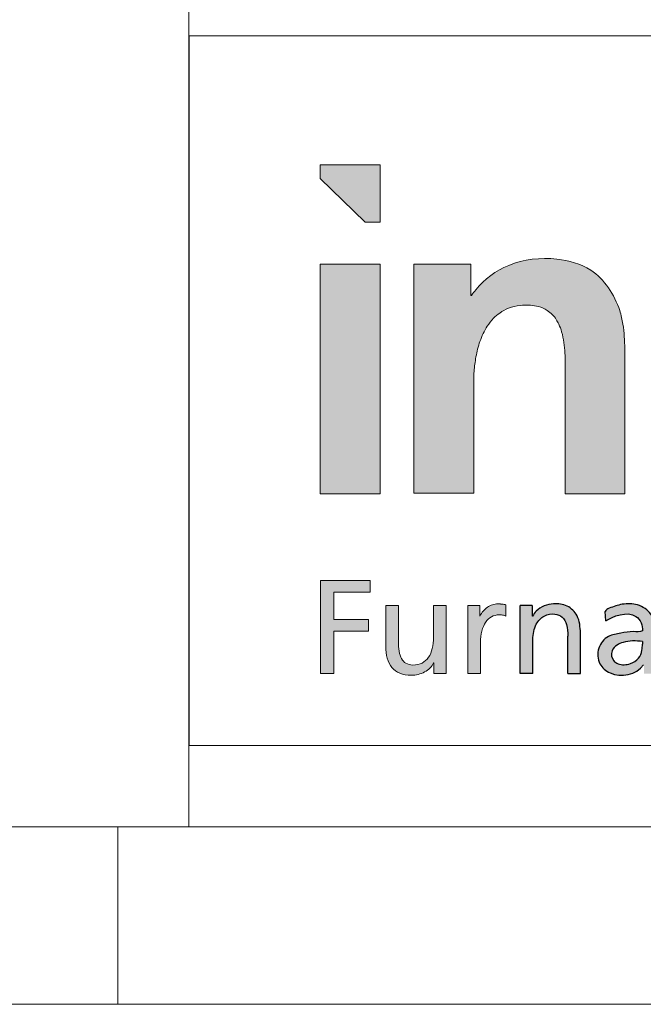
# Model space of a CAD drawing. Header units: millimetres. Extents: x 0 to 594, y 0 to 424.
# Tile 2 of 13: x 398 to 416, y 0 to 29. Entities that reach past the tile are written whole.
import ezdxf

# ---------------------------------------------------------------- set-up
doc = ezdxf.new("R2010")
doc.units = ezdxf.units.MM
doc.header["$LTSCALE"] = 0.25
doc.layers.add('FORMAT', color=7, linetype='Continuous')

# ---------------------------------------------------------------- blocks, each defined once
blk = doc.blocks.new('cajetin')
at = {"color": 7, "linetype": 'Continuous', "lineweight": 18}
for p, q in [((853.5, 7.5), (7.5, 7.5)), ((580.5, 7.5), (580.5, 0)), ((861, 0), (0, 0))]:
    blk.add_line(p, q, dxfattribs=at)
blk = doc.blocks.new('LOGO_sombreado')
at = {"linetype": 'Continuous'}
for points in [[(5.379, 14.745), (5.379, 16.368), (3.691, 16.368), (3.691, 15.977), (4.956, 14.745)], [(5.379, 13.567), (3.691, 13.567), (3.691, 7.09), (5.379, 7.09)], [(4.078, 4.32), (5.1, 4.32), (5.1, 4.651), (3.702, 4.651), (3.702, 2.023), (4.078, 2.023), (4.078, 3.22), (5.054, 3.22), (5.054, 3.551), (4.078, 3.551)], [(4.078, 4.32), (5.1, 4.32), (5.1, 4.651), (3.702, 4.651), (3.702, 2.023), (4.078, 2.023), (4.078, 3.22), (5.054, 3.22), (5.054, 3.551), (4.078, 3.551)]]:
    blk.add_hatch(color=7, dxfattribs=at).paths.add_polyline_path(points, flags=0)
h = blk.add_hatch(color=7, dxfattribs=at)
edge = h.paths.add_edge_path(flags=0)
edge.add_line((6.332, 7.108), (8.019, 7.108))
edge.add_line((8.019, 7.108), (8.019, 10.269))
edge.add_spline(control_points=[(8.019, 10.269), (8.019, 10.295), (8.02, 10.385), (8.031, 10.613), (8.076, 10.964), (8.182, 11.4), (8.354, 11.77), (8.558, 12.031), (8.76, 12.206), (9.011, 12.341), (9.31, 12.411), (9.596, 12.416), (9.859, 12.375), (10.128, 12.261), (10.314, 12.067), (10.432, 11.851), (10.51, 11.636), (10.565, 11.361), (10.591, 11.074), (10.599, 10.796), (10.599, 10.621), (10.599, 10.529)], knot_values=[0, 0, 0, 0, 0.014108, 0.050137, 0.12665, 0.210017, 0.297932, 0.350316, 0.392835, 0.445136, 0.506872, 0.560743, 0.603219, 0.653697, 0.720022, 0.747327, 0.789984, 0.846083, 0.902618, 0.949361, 1, 1, 1, 1], weights=[1, 1, 1, 1, 1, 1, 1, 1, 1, 1, 1, 1, 1, 1, 1, 1, 1, 1, 1, 1, 1, 1], degree=3, periodic=0)
edge.add_line((10.599, 10.529), (10.599, 7.09))
edge.add_line((10.599, 7.09), (12.28, 7.09))
edge.add_line((12.28, 7.09), (12.28, 11.178))
edge.add_spline(control_points=[(12.28, 11.178), (12.27, 11.411), (12.255, 11.775), (12.069, 12.584), (11.505, 13.452), (10.243, 13.792), (9.032, 13.667), (8.263, 13.102), (7.995, 12.74), (7.955, 12.686)], knot_values=[4, 4, 4, 4, 4.111727, 4.175295, 4.401008, 4.562165, 4.782362, 4.967907, 5, 5, 5, 5], weights=[1, 1, 1, 1, 1, 1, 1, 1, 1, 1], degree=3, periodic=0)
edge.add_line((7.955, 12.686), (7.933, 12.686))
edge.add_line((7.933, 12.686), (7.933, 13.567))
edge.add_line((7.933, 13.567), (6.332, 13.567))
edge.add_line((6.332, 13.567), (6.332, 7.108))
h = blk.add_hatch(color=7, dxfattribs=at)
edge = h.paths.add_edge_path(flags=0)
edge.add_spline(control_points=[(5.713, 2.196), (5.772, 2.125), (5.847, 2.071), (5.937, 2.034)], knot_values=[55, 55, 55, 55, 56, 56, 56, 56], weights=[1, 1, 1, 1], degree=3, periodic=0)
edge.add_spline(control_points=[(5.937, 2.034), (6.028, 1.997), (6.135, 1.977), (6.259, 1.977)], knot_values=[56, 56, 56, 56, 57, 57, 57, 57], weights=[1, 1, 1, 1], degree=3, periodic=0)
edge.add_arc((6.259, 2.796), 0.818, 269.9868, 283.8904)
edge.add_spline(control_points=[(6.456, 2.001), (6.519, 2.017), (6.58, 2.04), (6.635, 2.071)], knot_values=[0, 0, 0, 0, 1, 1, 1, 1], weights=[1, 1, 1, 1], degree=3, periodic=0)
edge.add_spline(control_points=[(6.635, 2.071), (6.69, 2.101), (6.741, 2.137), (6.784, 2.181)], knot_values=[1, 1, 1, 1, 2, 2, 2, 2], weights=[1, 1, 1, 1], degree=3, periodic=0)
edge.add_spline(control_points=[(6.784, 2.181), (6.827, 2.224), (6.863, 2.273), (6.889, 2.328)], knot_values=[2, 2, 2, 2, 3, 3, 3, 3], weights=[1, 1, 1, 1], degree=3, periodic=0)
edge.add_line((6.889, 2.328), (6.896, 2.328))
edge.add_line((6.896, 2.328), (6.896, 2.023))
edge.add_line((6.896, 2.023), (7.067, 2.023))
edge.add_line((7.067, 2.023), (7.238, 2.023))
edge.add_line((7.238, 2.023), (7.238, 2.263))
edge.add_line((7.238, 2.263), (7.238, 3.943))
edge.add_line((7.238, 3.943), (6.885, 3.943))
edge.add_line((6.885, 3.943), (6.885, 3.721))
edge.add_spline(control_points=[(6.885, 3.721), (6.885, 3.647), (6.885, 3.573), (6.885, 3.499), (6.885, 3.35), (6.885, 3.202), (6.885, 3.054), (6.885, 2.937), (6.873, 2.829), (6.85, 2.734)], knot_values=[30, 30, 30, 30, 31, 31, 31, 33, 33, 33, 34, 34, 34, 34], weights=[1, 1, 1, 1, 1, 1, 1, 1, 1, 1], degree=3, periodic=0)
edge.add_spline(control_points=[(6.85, 2.734), (6.827, 2.637), (6.792, 2.553), (6.696, 2.414), (6.636, 2.359), (6.562, 2.321)], knot_values=[34, 34, 34, 34, 35, 35, 36, 36, 36, 36], weights=[1, 1, 1, 1, 1, 1], degree=3, periodic=0)
edge.add_spline(control_points=[(6.562, 2.321), (6.489, 2.284), (6.402, 2.263), (6.301, 2.263)], knot_values=[36, 36, 36, 36, 37, 37, 37, 37], weights=[1, 1, 1, 1], degree=3, periodic=0)
edge.add_spline(control_points=[(6.301, 2.263), (6.224, 2.268), (6.16, 2.285), (6.107, 2.315)], knot_values=[37, 37, 37, 37, 38, 38, 38, 38], weights=[1, 1, 1, 1], degree=3, periodic=0)
edge.add_spline(control_points=[(6.107, 2.315), (6.054, 2.345), (6.013, 2.388), (5.982, 2.445)], knot_values=[38, 38, 38, 38, 39, 39, 39, 39], weights=[1, 1, 1, 1], degree=3, periodic=0)
edge.add_spline(control_points=[(5.982, 2.445), (5.95, 2.501), (5.928, 2.571), (5.914, 2.655)], knot_values=[39, 39, 39, 39, 40, 40, 40, 40], weights=[1, 1, 1, 1], degree=3, periodic=0)
edge.add_spline(control_points=[(5.914, 2.655), (5.9, 2.739), (5.894, 2.837), (5.894, 2.949), (5.894, 3.115), (5.894, 3.28), (5.894, 3.446), (5.894, 3.529), (5.894, 3.612), (5.894, 3.695), (5.894, 3.777), (5.894, 3.86), (5.894, 3.943)], knot_values=[40, 40, 40, 40, 41, 41, 41, 43, 43, 43, 44, 44, 44, 45, 45, 45, 45], weights=[1, 1, 1, 1, 1, 1, 1, 1, 1, 1, 1, 1, 1], degree=3, periodic=0)
edge.add_line((5.894, 3.943), (5.54, 3.943))
edge.add_spline(control_points=[(5.54, 3.943), (5.54, 3.848), (5.54, 3.753), (5.54, 3.658), (5.54, 3.563), (5.54, 3.468), (5.54, 3.372), (5.54, 3.182), (5.54, 2.992), (5.54, 2.802), (5.54, 2.673), (5.554, 2.557), (5.583, 2.455)], knot_values=[49, 49, 49, 49, 50, 50, 50, 51, 51, 51, 53, 53, 53, 54, 54, 54, 54], weights=[1, 1, 1, 1, 1, 1, 1, 1, 1, 1, 1, 1, 1], degree=3, periodic=0)
edge.add_spline(control_points=[(5.583, 2.455), (5.611, 2.354), (5.655, 2.267), (5.713, 2.196)], knot_values=[54, 54, 54, 54, 55, 55, 55, 55], weights=[1, 1, 1, 1], degree=3, periodic=0)
h = blk.add_hatch(color=7, dxfattribs=at)
edge = h.paths.add_edge_path(flags=0)
edge.add_line((8.928, 3.962), (8.875, 3.972))
edge.add_spline(control_points=[(8.875, 3.972), (8.858, 3.975), (8.841, 3.978), (8.823, 3.98)], knot_values=[22.132418, 22.132418, 22.132418, 22.132418, 23.132418, 23.132418, 23.132418, 23.132418], weights=[1, 1, 1, 1], degree=3, periodic=0)
edge.add_arc((8.709, 3.1), 0.888, 82.6219, 86.3614)
edge.add_spline(control_points=[(8.765, 3.986), (8.745, 3.987), (8.722, 3.988), (8.695, 3.988), (8.644, 3.988), (8.593, 3.979), (8.544, 3.963)], knot_values=[0.065266, 0.065266, 0.065266, 0.065266, 1.065266, 1.065266, 1.065266, 2.065266, 2.065266, 2.065266, 2.065266], weights=[1, 1, 1, 1, 1, 1, 1], degree=3, periodic=0)
edge.add_spline(control_points=[(8.544, 3.963), (8.495, 3.946), (8.448, 3.922), (8.404, 3.892)], knot_values=[2.065266, 2.065266, 2.065266, 2.065266, 3.065266, 3.065266, 3.065266, 3.065266], weights=[1, 1, 1, 1], degree=3, periodic=0)
edge.add_spline(control_points=[(8.404, 3.892), (8.36, 3.861), (8.319, 3.825), (8.283, 3.783)], knot_values=[3.065266, 3.065266, 3.065266, 3.065266, 4.065266, 4.065266, 4.065266, 4.065266], weights=[1, 1, 1, 1], degree=3, periodic=0)
edge.add_spline(control_points=[(8.283, 3.783), (8.248, 3.742), (8.218, 3.695), (8.194, 3.646)], knot_values=[4.065266, 4.065266, 4.065266, 4.065266, 5.065266, 5.065266, 5.065266, 5.065266], weights=[1, 1, 1, 1], degree=3, periodic=0)
edge.add_line((8.194, 3.646), (8.187, 3.646))
edge.add_line((8.187, 3.646), (8.187, 3.943))
edge.add_line((8.187, 3.943), (8.021, 3.943))
edge.add_line((8.021, 3.943), (7.856, 3.943))
edge.add_line((7.856, 3.943), (7.856, 3.703))
edge.add_line((7.856, 3.703), (7.856, 2.023))
edge.add_line((7.856, 2.023), (8.209, 2.023))
edge.add_spline(control_points=[(8.209, 2.023), (8.209, 2.314), (8.209, 2.605), (8.209, 2.896), (8.209, 3.017), (8.222, 3.126), (8.247, 3.222)], knot_values=[12.065266, 12.065266, 12.065266, 12.065266, 13.065266, 13.065266, 13.065266, 14.065266, 14.065266, 14.065266, 14.065266], weights=[1, 1, 1, 1, 1, 1, 1], degree=3, periodic=0)
edge.add_spline(control_points=[(8.247, 3.222), (8.271, 3.318), (8.307, 3.401), (8.352, 3.469)], knot_values=[14.065266, 14.065266, 14.065266, 14.065266, 15.065266, 15.065266, 15.065266, 15.065266], weights=[1, 1, 1, 1], degree=3, periodic=0)
edge.add_spline(control_points=[(8.352, 3.469), (8.398, 3.537), (8.454, 3.589), (8.518, 3.625)], knot_values=[15.065266, 15.065266, 15.065266, 15.065266, 16.065266, 16.065266, 16.065266, 16.065266], weights=[1, 1, 1, 1], degree=3, periodic=0)
edge.add_spline(control_points=[(8.518, 3.625), (8.582, 3.661), (8.654, 3.68), (8.733, 3.68)], knot_values=[16.065266, 16.065266, 16.065266, 16.065266, 17.065266, 17.065266, 17.065266, 17.065266], weights=[1, 1, 1, 1], degree=3, periodic=0)
edge.add_arc((8.733, 2.982), 0.698, 86.1548, 90.0023, ccw=False)
edge.add_spline(control_points=[(8.78, 3.678), (8.796, 3.677), (8.813, 3.675), (8.829, 3.673)], knot_values=[17.132418, 17.132418, 17.132418, 17.132418, 18.132418, 18.132418, 18.132418, 18.132418], weights=[1, 1, 1, 1], degree=3, periodic=0)
edge.add_spline(control_points=[(8.829, 3.673), (8.846, 3.67), (8.863, 3.667), (8.879, 3.662)], knot_values=[18.132418, 18.132418, 18.132418, 18.132418, 19.132418, 19.132418, 19.132418, 19.132418], weights=[1, 1, 1, 1], degree=3, periodic=0)
edge.add_spline(control_points=[(8.879, 3.662), (8.896, 3.658), (8.912, 3.652), (8.928, 3.646)], knot_values=[19.132418, 19.132418, 19.132418, 19.132418, 20.132418, 20.132418, 20.132418, 20.132418], weights=[1, 1, 1, 1], degree=3, periodic=0)
edge.add_line((8.928, 3.646), (8.928, 3.962))
h = blk.add_hatch(color=7, dxfattribs=at)
edge = h.paths.add_edge_path(flags=0)
edge.add_line((9.328, 2.026), (9.328, 3.946))
edge.add_line((9.328, 3.946), (9.67, 3.946))
edge.add_line((9.67, 3.946), (9.67, 3.641))
edge.add_line((9.67, 3.641), (9.678, 3.641))
edge.add_spline(control_points=[(9.678, 3.641), (9.704, 3.696), (9.793, 3.817), (10, 3.948), (10.305, 4.01), (10.669, 3.967), (10.997, 3.643), (11.021, 3.332), (11.026, 3.17)], knot_values=[0, 0, 0, 0, 0.090993, 0.223661, 0.358303, 0.55535, 0.750586, 1, 1, 1, 1], weights=[1, 1, 1, 1, 1, 1, 1, 1, 1], degree=3, periodic=0)
edge.add_line((11.026, 3.17), (11.026, 2.026))
edge.add_line((11.026, 2.026), (10.672, 2.026))
edge.add_line((10.672, 2.026), (10.672, 3.075))
edge.add_spline(control_points=[(10.672, 3.075), (10.669, 3.188), (10.66, 3.379), (10.536, 3.635), (10.28, 3.729), (9.984, 3.677), (9.726, 3.396), (9.691, 3.133), (9.683, 2.986)], knot_values=[0, 0, 0, 0, 0.181683, 0.307789, 0.426651, 0.591078, 0.760733, 1, 1, 1, 1], weights=[1, 1, 1, 1, 1, 1, 1, 1, 1], degree=3, periodic=0)
edge.add_line((9.683, 2.986), (9.681, 2.026))
edge.add_line((9.681, 2.026), (9.328, 2.026))
h = blk.add_hatch(color=7, dxfattribs=at)
edge = h.paths.add_edge_path(flags=0)
edge.add_spline(control_points=[(12.776, 3.232), (12.697, 3.183), (12.484, 3.232), (12.167, 3.156), (11.773, 3.111), (11.49, 2.752), (11.514, 2.287), (12.023, 1.86), (12.597, 1.99), (12.807, 2.27)], knot_values=[0, 0, 0, 0, 0.079966, 0.190057, 0.300094, 0.432511, 0.566689, 0.684622, 1, 1, 1, 1], weights=[1, 1, 1, 1, 1, 1, 1, 1, 1, 1], degree=3, periodic=0)
edge.add_spline(control_points=[(12.807, 2.27), (12.817, 2.296), (12.814, 2.27)], knot_values=[0, 0, 0, 1, 1, 1], weights=[1, 1, 1], degree=2, periodic=0)
edge.add_line((12.814, 2.27), (12.814, 2.023))
edge.add_line((12.814, 2.023), (13.139, 2.023))
edge.add_line((13.139, 2.023), (13.128, 3.106))
edge.add_spline(control_points=[(13.128, 3.106), (13.12, 3.292), (13.119, 3.706), (12.65, 4), (12.214, 4.002), (11.911, 3.898), (11.743, 3.828), (11.727, 3.77)], knot_values=[0, 0, 0, 0, 0.300445, 0.525135, 0.737289, 0.925487, 1, 1, 1, 1], weights=[1, 1, 1, 1, 1, 1, 1, 1], degree=3, periodic=0)
edge.add_line((11.727, 3.77), (11.744, 3.507))
edge.add_spline(control_points=[(11.744, 3.507), (11.927, 3.643), (12.567, 3.881), (12.789, 3.381), (12.776, 3.232)], knot_values=[0, 0, 0, 0, 0.658996, 1, 1, 1, 1], weights=[1, 1, 1, 1, 1], degree=3, periodic=0)
edge = h.paths.add_edge_path(flags=0)
edge.add_spline(control_points=[(12.776, 2.849), (12.772, 2.793), (12.762, 2.658), (12.682, 2.43), (12.419, 2.275), (12.142, 2.255), (11.913, 2.398), (11.87, 2.662), (12.044, 2.834), (12.252, 2.921), (12.499, 2.953), (12.683, 2.938), (12.776, 2.931)], knot_values=[0, 0, 0, 0, 0.068904, 0.168815, 0.283862, 0.42722, 0.488917, 0.605379, 0.695962, 0.771545, 0.884045, 1, 1, 1, 1], weights=[1, 1, 1, 1, 1, 1, 1, 1, 1, 1, 1, 1, 1], degree=3, periodic=0)
edge.add_line((12.776, 2.931), (12.776, 2.849))
at = {"color": 7, "linetype": 'Continuous', "lineweight": 18}
for p, q in [((0, 20), (0, 0)), ((0, 20), (72.5, 20)), ((3.691, 16.368), (3.691, 15.977)), ((5.379, 16.368), (3.691, 16.368)), ((5.379, 16.368), (5.379, 14.745)), ((3.691, 15.977), (4.956, 14.745)), ((4.956, 14.745), (5.379, 14.745)), ((3.691, 7.09), (3.691, 13.567)), ((3.691, 13.567), (5.379, 13.567)), ((5.379, 13.567), (5.379, 7.09)), ((5.379, 7.09), (3.691, 7.09)), ((3.702, 2.023), (3.702, 4.651)), ((3.702, 4.651), (5.1, 4.651)), ((3.702, 2.023), (3.702, 4.651)), ((5.1, 4.651), (5.1, 4.32)), ((4.078, 4.32), (4.078, 3.551)), ((5.1, 4.32), (4.078, 4.32)), ((4.078, 3.551), (5.054, 3.551)), ((5.054, 3.551), (5.054, 3.22)), ((5.054, 3.22), (4.078, 3.22)), ((4.078, 3.22), (4.078, 2.023)), ((4.078, 2.023), (3.702, 2.023)), ((0, 0), (72.5, 0))]:
    blk.add_line(p, q, dxfattribs=at)
blk.add_arc((6.259, 2.796), 0.818, 269.9868, 283.8904, dxfattribs=at)
at = {"color": 8, "linetype": 'Continuous', "lineweight": 0}
for points, knots in [([(12.28, 11.178), (12.27, 11.411), (12.255, 11.775), (12.069, 12.584), (11.505, 13.452), (10.243, 13.792), (9.032, 13.667), (8.263, 13.102), (7.995, 12.74), (7.955, 12.686)], [4, 4, 4, 4, 4.111727, 4.175295, 4.401008, 4.562165, 4.782362, 4.967907, 5, 5, 5, 5]), ([(8.019, 10.269), (8.019, 10.295), (8.02, 10.385), (8.031, 10.613), (8.076, 10.964), (8.182, 11.4), (8.354, 11.77), (8.558, 12.031), (8.76, 12.206), (9.011, 12.341), (9.31, 12.411), (9.596, 12.416), (9.859, 12.375), (10.128, 12.261), (10.314, 12.067), (10.432, 11.851), (10.51, 11.636), (10.565, 11.361), (10.591, 11.074), (10.599, 10.796), (10.599, 10.621), (10.599, 10.529)], [0, 0, 0, 0, 0.014108, 0.050137, 0.12665, 0.210017, 0.297932, 0.350316, 0.392835, 0.445136, 0.506872, 0.560743, 0.603219, 0.653697, 0.720022, 0.747327, 0.789984, 0.846083, 0.902618, 0.949361, 1, 1, 1, 1]), ([(5.894, 3.943), (5.864, 3.943), (5.835, 3.943), (5.805, 3.943), (5.746, 3.943), (5.688, 3.943), (5.629, 3.943), (5.599, 3.943), (5.57, 3.943), (5.54, 3.943)], [45, 45, 45, 45, 46, 46, 46, 48, 48, 48, 49, 49, 49, 49]), ([(5.54, 3.943), (5.54, 3.848), (5.54, 3.753), (5.54, 3.658), (5.54, 3.563), (5.54, 3.468), (5.54, 3.372), (5.54, 3.182), (5.54, 2.992), (5.54, 2.802), (5.54, 2.673), (5.554, 2.557), (5.583, 2.455)], [49, 49, 49, 49, 50, 50, 50, 51, 51, 51, 53, 53, 53, 54, 54, 54, 54]), ([(5.914, 2.655), (5.9, 2.739), (5.894, 2.837), (5.894, 2.949), (5.894, 3.115), (5.894, 3.28), (5.894, 3.446), (5.894, 3.529), (5.894, 3.612), (5.894, 3.695), (5.894, 3.777), (5.894, 3.86), (5.894, 3.943)], [40, 40, 40, 40, 41, 41, 41, 43, 43, 43, 44, 44, 44, 45, 45, 45, 45]), ([(7.238, 3.943), (7.209, 3.943), (7.179, 3.943), (7.15, 3.943), (7.091, 3.943), (7.032, 3.943), (6.973, 3.943), (6.944, 3.943), (6.914, 3.943), (6.885, 3.943)], [25, 25, 25, 25, 26, 26, 26, 28, 28, 28, 29, 29, 29, 29]), ([(7.238, 2.263), (7.238, 2.318), (7.238, 2.373), (7.238, 2.428), (7.238, 2.533), (7.238, 2.638), (7.238, 2.743), (7.238, 2.823), (7.238, 2.903), (7.238, 2.983), (7.238, 3.143), (7.238, 3.303), (7.238, 3.463), (7.238, 3.623), (7.238, 3.783), (7.238, 3.943)], [20, 20, 20, 20, 21, 21, 21, 22, 22, 22, 23, 23, 23, 24, 24, 24, 25, 25, 25, 25]), ([(8.765, 3.986), (8.745, 3.987), (8.722, 3.988), (8.695, 3.988), (8.644, 3.988), (8.593, 3.979), (8.544, 3.963)], [0.065266, 0.065266, 0.065266, 0.065266, 1.065266, 1.065266, 1.065266, 2.065266, 2.065266, 2.065266, 2.065266]), ([(6.885, 3.721), (6.885, 3.647), (6.885, 3.573), (6.885, 3.499), (6.885, 3.35), (6.885, 3.202), (6.885, 3.054), (6.885, 2.937), (6.873, 2.829), (6.85, 2.734)], [30, 30, 30, 30, 31, 31, 31, 33, 33, 33, 34, 34, 34, 34]), ([(8.209, 2.023), (8.209, 2.314), (8.209, 2.605), (8.209, 2.896), (8.209, 3.017), (8.222, 3.126), (8.247, 3.222)], [12.065266, 12.065266, 12.065266, 12.065266, 13.065266, 13.065266, 13.065266, 14.065266, 14.065266, 14.065266, 14.065266]), ([(6.85, 2.734), (6.827, 2.637), (6.792, 2.553), (6.696, 2.414), (6.636, 2.359), (6.562, 2.321)], [34, 34, 34, 34, 35, 35, 36, 36, 36, 36]), ([(6.889, 2.328), (6.89, 2.328), (6.892, 2.328), (6.893, 2.328), (6.894, 2.328), (6.894, 2.328), (6.894, 2.328), (6.894, 2.328), (6.895, 2.328), (6.895, 2.328), (6.895, 2.328), (6.895, 2.328), (6.895, 2.328), (6.896, 2.328), (6.896, 2.328), (6.896, 2.328)], [3, 3, 3, 3, 4, 4, 4, 5, 5, 5, 6, 6, 6, 7, 7, 7, 8, 8, 8, 8]), ([(6.896, 2.328), (6.896, 2.302), (6.896, 2.277), (6.896, 2.251), (6.896, 2.226), (6.896, 2.201), (6.896, 2.175), (6.896, 2.15), (6.896, 2.124), (6.896, 2.099), (6.896, 2.095), (6.896, 2.091), (6.896, 2.087), (6.896, 2.078), (6.896, 2.07), (6.896, 2.061), (6.896, 2.056), (6.896, 2.051), (6.896, 2.047), (6.896, 2.043), (6.896, 2.039), (6.896, 2.035), (6.896, 2.031), (6.896, 2.027), (6.896, 2.023)], [8, 8, 8, 8, 9, 9, 9, 10, 10, 10, 12, 12, 12, 13, 13, 13, 14, 14, 14, 15, 15, 15, 16, 16, 16, 17, 17, 17, 17])]:
    blk.add_open_spline(points, degree=3, knots=knots, dxfattribs=at)
for points in [[(7.933, 13.567), (7.399, 13.567), (6.865, 13.567), (6.332, 13.567)], [(6.332, 13.567), (6.332, 11.414), (6.332, 9.261), (6.332, 7.108)], [(7.933, 12.686), (7.933, 12.98), (7.933, 13.273), (7.933, 13.567)], [(7.955, 12.686), (7.948, 12.686), (7.94, 12.686), (7.933, 12.686)], [(12.28, 7.09), (12.28, 8.453), (12.28, 9.815), (12.28, 11.178)], [(8.019, 7.108), (8.019, 8.161), (8.019, 9.215), (8.019, 10.269)], [(10.599, 10.529), (10.599, 9.383), (10.599, 8.236), (10.599, 7.09)], [(6.332, 7.108), (6.894, 7.108), (7.457, 7.108), (8.019, 7.108)], [(10.599, 7.09), (11.16, 7.09), (11.72, 7.09), (12.28, 7.09)], [(6.885, 3.943), (6.885, 3.869), (6.885, 3.795), (6.885, 3.721)], [(8.021, 3.943), (7.966, 3.943), (7.911, 3.943), (7.856, 3.943)], [(7.856, 3.943), (7.856, 3.863), (7.856, 3.783), (7.856, 3.703)], [(8.187, 3.943), (8.132, 3.943), (8.077, 3.943), (8.021, 3.943)], [(8.187, 3.646), (8.187, 3.745), (8.187, 3.844), (8.187, 3.943)], [(8.404, 3.892), (8.36, 3.861), (8.319, 3.825), (8.283, 3.783)], [(8.544, 3.963), (8.495, 3.946), (8.448, 3.922), (8.404, 3.892)], [(8.875, 3.972), (8.858, 3.975), (8.841, 3.978), (8.823, 3.98)], [(8.928, 3.962), (8.911, 3.965), (8.893, 3.969), (8.875, 3.972)], [(8.928, 3.646), (8.928, 3.751), (8.928, 3.856), (8.928, 3.962)], [(7.856, 3.703), (7.856, 3.143), (7.856, 2.583), (7.856, 2.023)], [(8.194, 3.646), (8.192, 3.646), (8.189, 3.646), (8.187, 3.646)], [(8.283, 3.783), (8.248, 3.742), (8.218, 3.695), (8.194, 3.646)], [(8.352, 3.469), (8.398, 3.537), (8.454, 3.589), (8.518, 3.625)], [(8.518, 3.625), (8.582, 3.661), (8.654, 3.68), (8.733, 3.68)], [(8.78, 3.678), (8.796, 3.677), (8.813, 3.675), (8.829, 3.673)], [(8.829, 3.673), (8.846, 3.67), (8.863, 3.667), (8.879, 3.662)], [(8.879, 3.662), (8.896, 3.658), (8.912, 3.652), (8.928, 3.646)], [(8.247, 3.222), (8.271, 3.318), (8.307, 3.401), (8.352, 3.469)], [(5.982, 2.445), (5.95, 2.501), (5.928, 2.571), (5.914, 2.655)], [(5.583, 2.455), (5.611, 2.354), (5.655, 2.267), (5.713, 2.196)], [(6.107, 2.315), (6.054, 2.345), (6.013, 2.388), (5.982, 2.445)], [(6.301, 2.263), (6.224, 2.268), (6.16, 2.285), (6.107, 2.315)], [(6.562, 2.321), (6.489, 2.284), (6.402, 2.263), (6.301, 2.263)], [(6.784, 2.181), (6.827, 2.224), (6.863, 2.273), (6.889, 2.328)], [(7.238, 2.023), (7.238, 2.103), (7.238, 2.183), (7.238, 2.263)], [(5.713, 2.196), (5.772, 2.125), (5.847, 2.071), (5.937, 2.034)], [(5.937, 2.034), (6.028, 1.997), (6.135, 1.977), (6.259, 1.977)], [(6.456, 2.001), (6.519, 2.017), (6.58, 2.04), (6.635, 2.071)], [(6.635, 2.071), (6.69, 2.101), (6.741, 2.137), (6.784, 2.181)], [(6.896, 2.023), (6.953, 2.023), (7.01, 2.023), (7.067, 2.023)], [(7.067, 2.023), (7.124, 2.023), (7.181, 2.023), (7.238, 2.023)], [(7.856, 2.023), (7.974, 2.023), (8.092, 2.023), (8.209, 2.023)]]:
    blk.add_open_spline(points, degree=3, dxfattribs=at)
for points, weights in [([(8.823, 3.98), (8.804, 3.983), (8.785, 3.985), (8.765, 3.986)], [1, 0.999645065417, 0.999645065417, 1]), ([(8.733, 3.68), (8.749, 3.68), (8.764, 3.679), (8.78, 3.678)], [1, 0.99962425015, 0.99962425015, 1])]:
    blk.add_rational_spline(points, weights, degree=3, dxfattribs=at)
at = {"layer": 'FORMAT', "color": 7}
for p, q in [((9.67, 3.946), (9.328, 3.946)), ((9.328, 2.026), (9.328, 3.946)), ((9.67, 3.946), (9.67, 3.641)), ((9.678, 3.641), (9.67, 3.641)), ((11.744, 3.507), (11.727, 3.77)), ((10.672, 2.026), (10.672, 3.075)), ((11.026, 2.026), (11.026, 3.17)), ((9.681, 2.026), (9.683, 2.986)), ((12.776, 2.931), (12.776, 2.849)), ((9.681, 2.026), (9.328, 2.026)), ((10.672, 2.026), (11.026, 2.026))]:
    blk.add_line(p, q, dxfattribs=at)
for points, knots in [([(11.026, 3.17), (11.021, 3.332), (10.997, 3.643), (10.669, 3.967), (10.305, 4.01), (10, 3.948), (9.793, 3.817), (9.704, 3.696), (9.678, 3.641)], [0, 0, 0, 0, 0.249414, 0.44465, 0.641697, 0.776339, 0.909007, 1, 1, 1, 1]), ([(13.128, 3.106), (13.12, 3.292), (13.119, 3.706), (12.65, 4), (12.214, 4.002), (11.911, 3.898), (11.743, 3.828), (11.727, 3.77)], [0, 0, 0, 0, 0.300445, 0.525135, 0.737289, 0.925487, 1, 1, 1, 1]), ([(9.683, 2.986), (9.691, 3.133), (9.726, 3.396), (9.984, 3.677), (10.28, 3.729), (10.536, 3.635), (10.66, 3.379), (10.669, 3.188), (10.672, 3.075)], [0, 0, 0, 0, 0.239267, 0.408922, 0.573349, 0.692211, 0.818317, 1, 1, 1, 1]), ([(11.744, 3.507), (11.927, 3.643), (12.567, 3.881), (12.789, 3.381), (12.776, 3.232)], [0, 0, 0, 0, 0.658996, 1, 1, 1, 1]), ([(12.776, 3.232), (12.697, 3.183), (12.484, 3.232), (12.167, 3.156), (11.773, 3.111), (11.49, 2.752), (11.514, 2.287), (12.023, 1.86), (12.597, 1.99), (12.807, 2.27)], [0, 0, 0, 0, 0.079966, 0.190057, 0.300094, 0.432511, 0.566689, 0.684622, 1, 1, 1, 1]), ([(12.776, 2.931), (12.683, 2.938), (12.499, 2.953), (12.252, 2.921), (12.044, 2.834), (11.87, 2.662), (11.913, 2.398), (12.142, 2.255), (12.419, 2.275), (12.682, 2.43), (12.762, 2.658), (12.772, 2.793), (12.776, 2.849)], [0, 0, 0, 0, 0.115955, 0.228455, 0.304038, 0.394621, 0.511083, 0.57278, 0.716138, 0.831185, 0.931096, 1, 1, 1, 1])]:
    blk.add_open_spline(points, degree=3, knots=knots, dxfattribs=at)

msp = doc.modelspace()

# ---------------------------------------------------------------- linework, layer by layer
at = {"color": 7, "linetype": 'Continuous', "lineweight": 18}
for p, q in [((402.554, 51.742), (402.554, 5.174)), ((402.554, 5.174), (588.826, 5.174))]:
    msp.add_line(p, q, dxfattribs=at)

# ---------------------------------------------------------------- block references
at = {"xscale": 0.689895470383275, "yscale": 0.689895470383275, "zscale": 0.689895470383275}
msp.add_blockref('cajetin', (0, 0), dxfattribs=at)
at = {"color": 7, "linetype": 'Continuous', "xscale": 1.034843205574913, "yscale": 1.034843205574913, "zscale": 1.034843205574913}
msp.add_blockref('LOGO_sombreado', (402.564, 7.552), dxfattribs=at)

doc.saveas('drawing.dxf')
